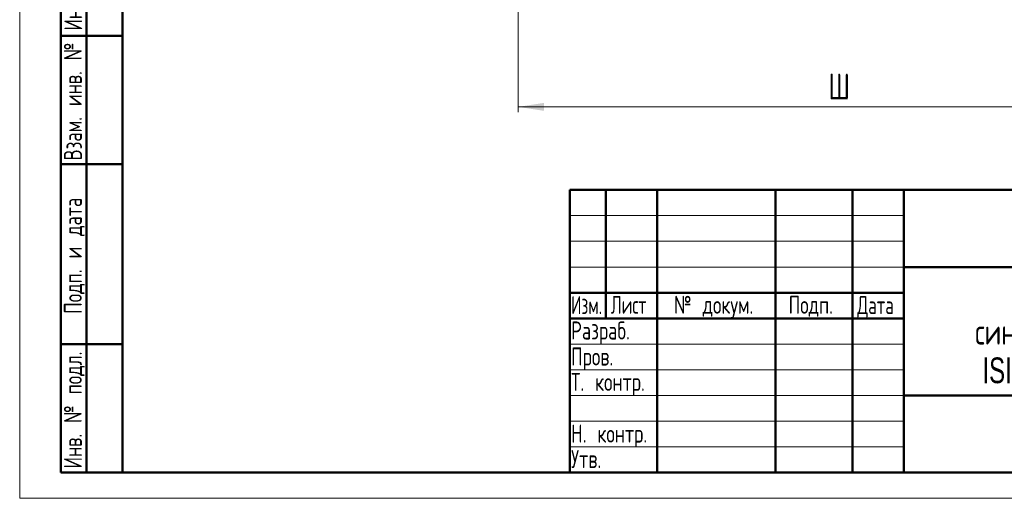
# Model space of a CAD drawing. Header units: millimetres. Extents: x 0 to 1498, y 0 to 2100.
# Tile 1 of 7: x 0 to 958, y 0 to 466. Entities that reach past the tile are written whole.
import ezdxf

# ---------------------------------------------------------------- set-up
doc = ezdxf.new("R2010")
doc.units = ezdxf.units.MM
doc.header["$LTSCALE"] = 5
doc.linetypes.add('SLD-Сплошная', pattern=[0])
doc.styles.add('SLDTEXTSTYLE0', font='TXT', dxfattribs={"width": 0.7})
doc.styles.add('SLDTEXTSTYLE1', font='TXT', dxfattribs={"width": 0.7, "bigfont": 'bigfont'})
doc.styles.add('SLDTEXTSTYLE3', font='TXT', dxfattribs={"width": 0.648852, "bigfont": 'bigfont'})
doc.styles.add('SLDTEXTSTYLE4', font='TXT', dxfattribs={"width": 0.632021, "bigfont": 'bigfont'})
doc.styles.add('SLDTEXTSTYLE5', font='TXT', dxfattribs={"width": 0.625377, "bigfont": 'bigfont'})
doc.dimstyles.new('SLDDIMSTYLE0', dxfattribs={"dimtxt": 25, "dimasz": 25, "dimexe": 0, "dimexo": 0.0625, "dimgap": 6.25, "dimtad": 2, "dimdec": 1, "dimrnd": 1e-09, "dimzin": 12, "dimdsep": 46, "dimtxsty": 'SLDTEXTSTYLE0', "dimsah": 1, "dimcen": 0.09, "dimadec": 0, "dimazin": 3, "dimtfac": 1, "dimtdec": 3, "dimtofl": 0, "dimtmove": 0, "dimatfit": 3, "dimfxl": 0, "dimfrac": 2, "dimtolj": 1, "dimtzin": 12, "dimarcsym": 0})

# ---------------------------------------------------------------- blocks, each defined once
blk = doc.blocks.new('SW_NOTE_0')
at = {"color": 0, "linetype": 'Continuous', "lineweight": 0, "char_height": 25, "attachment_point": 2}
for s, insert, style in [('Выходной', (57.81, 32.13), 'SLDTEXTSTYLE1'), ('синусный фильтр', (57.39, -5.37), 'SLDTEXTSTYLE1'), ('ISINOF-400/754-4', (56.73, -42.87), 'SLDTEXTSTYLE0')]:
    blk.add_mtext(s, dxfattribs=dict(at, insert=insert, style=style))
blk = doc.blocks.new('_D')
at = {"color": 7, "linetype": 'SLD-Сплошная', "lineweight": 0}
for p, q in [((1107.76, 732.47), (1107.76, 375.78)), ((484.78, 710.73), (484.78, 375.78)), ((484.78, 380.78), (1107.76, 380.78))]:
    blk.add_line(p, q, dxfattribs=at)
at = {"color": 7, "linetype": 'SLD-Сплошная', "lineweight": 18}
for points in [[(484.78, 380.78), (509.78, 376.94), (509.78, 384.63)], [(1107.76, 380.78), (1082.76, 384.63), (1082.76, 376.94)]]:
    blk.add_solid(points, dxfattribs=at)
at = {"color": 7, "linetype": 'SLD-Сплошная', "lineweight": 18, "insert": (786.5, 413.01), "char_height": 25, "attachment_point": 1, "style": 'SLDTEXTSTYLE1'}
blk.add_mtext('Ш', dxfattribs=at)

msp = doc.modelspace()

# ---------------------------------------------------------------- linework, layer by layer
at = {"color": 7, "linetype": 'SLD-Сплошная', "lineweight": 18}
for p, q in [((0, 2100), (0, 0)), ((535, 275), (860, 275)), ((535, 250), (860, 250)), ((535, 225), (860, 225)), ((535, 150), (860, 150)), ((535, 125), (860, 125)), ((535, 100), (860, 100)), ((535, 75), (860, 75)), ((535, 50), (860, 50)), ((0, 0), (1485, 0))]:
    msp.add_line(p, q, dxfattribs=at)
at = {"color": 7, "linetype": 'SLD-Сплошная', "lineweight": 50}
for p, q in [((100, 2075), (100, 25)), ((100, 2075), (100, 25)), ((40, 25), (40, 750)), ((65, 25), (65, 750)), ((100, 450), (40, 450)), ((100, 325), (40, 325)), ((535, 300), (1460, 300)), ((535, 300), (535, 25)), ((570, 175), (570, 300)), ((620, 300), (620, 25)), ((735, 300), (735, 25)), ((810, 300), (810, 25)), ((860, 300), (860, 25)), ((860, 225), (1460, 225)), ((535, 200), (860, 200)), ((535, 175), (860, 175)), ((40, 150), (100, 150)), ((860, 100), (1460, 100)), ((40, 25), (100, 25)), ((100, 25), (1460, 25))]:
    msp.add_line(p, q, dxfattribs=at)

# ---------------------------------------------------------------- block references
at = {"color": 7, "linetype": 'Continuous', "lineweight": 0}
msp.add_blockref('SW_NOTE_0', (975.14, 179.87), dxfattribs=at)

# ---------------------------------------------------------------- texts
at = {"color": 7, "linetype": 'Continuous', "lineweight": 0, "char_height": 17.5, "attachment_point": 2, "rotation": 90, "style": 'SLDTEXTSTYLE1'}
for s, insert in [('Инв. № дубл.', (43.31, 510.68)), ('Взам. инв. №', (43.01, 386.02)), ('Подп. и дата', (43.01, 235.88)), ('Инв. № подл.', (43.01, 85.89))]:
    msp.add_mtext(s, dxfattribs=dict(at, insert=insert))
at = {"color": 7, "linetype": 'Continuous', "lineweight": 0, "char_height": 17.5}
for s, insert, attachment_point, style in [('Изм.', (551.36, 196.69), 2, 'SLDTEXTSTYLE5'), ('Лист', (592.28, 196.99), 2, 'SLDTEXTSTYLE4'), ('№ докум.', (674.93, 196.99), 2, 'SLDTEXTSTYLE1'), ('Подп.', (769.39, 196.99), 2, 'SLDTEXTSTYLE1'), ('Дата', (832.34, 196.69), 2, 'SLDTEXTSTYLE3'), ('Разраб.', (536.25, 171.99), 1, 'SLDTEXTSTYLE1'), ('Пров.', (536.25, 146.69), 1, 'SLDTEXTSTYLE1'), ('Т. контр.', (536.25, 121.99), 1, 'SLDTEXTSTYLE1'), ('Н. контр.', (536.25, 71.69), 1, 'SLDTEXTSTYLE1'), ('Утв.', (536.25, 46.99), 1, 'SLDTEXTSTYLE1')]:
    msp.add_mtext(s, dxfattribs=dict(at, insert=insert, attachment_point=attachment_point, style=style))

# ---------------------------------------------------------------- dimensions: what is measured, and where the dimension line sits
at = {"color": 7, "linetype": 'SLD-Сплошная', "lineweight": 18}
dim = msp.add_linear_dim(base=(1107.76, 380.78), p1=(484.78, 710.78), p2=(1107.76, 732.52), text='Ш', dimstyle='SLDDIMSTYLE0', dxfattribs=at)
dim.commit()
dim.dimension.update_dxf_attribs({"geometry": '_D', "text_midpoint": (796.27, 380.78), "dimtype": 160})

doc.saveas('drawing.dxf')
